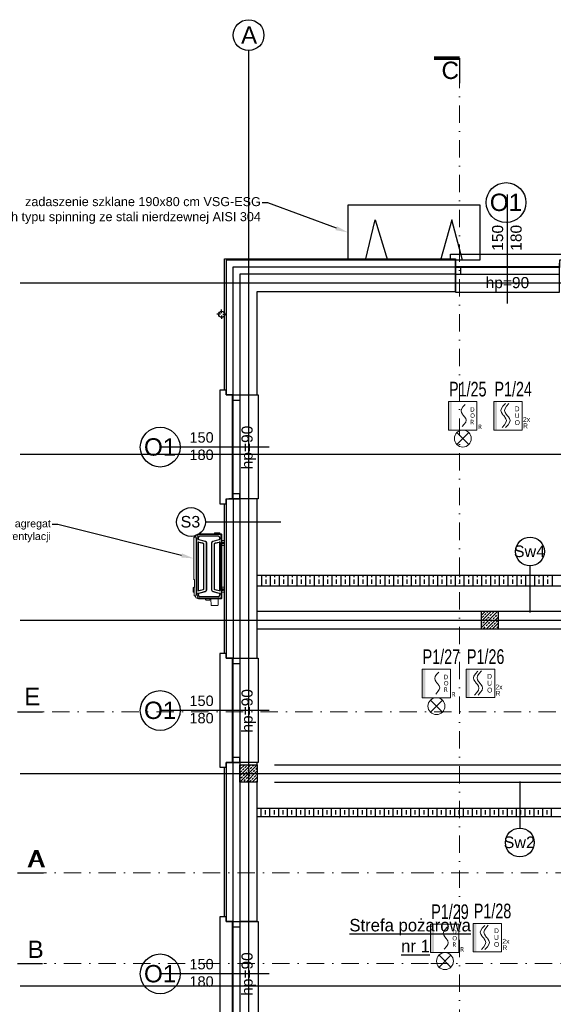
# Model space of a CAD drawing. Header units: millimetres. Extents: x -7023 to 53801, y 9849 to 33561.
# Tile 99 of 256: x 10553 to 11323, y 18589 to 20008. Entities that reach past the tile are written whole.
import ezdxf

# ---------------------------------------------------------------- set-up
doc = ezdxf.new("R2010")
doc.units = ezdxf.units.MM
doc.linetypes.add('DASHDOT', pattern=[1, 0.5, -0.25, 0, -0.25])
doc.layers.get('0').update_dxf_attribs({"lineweight": 9})
doc.layers.add('.IE_podklad', color=252, linetype='Continuous')
doc.layers.add('PA_Instalacja pożarowa', color=1, linetype='Continuous', lineweight=5)
doc.layers.add('PA_Instalacja pożarowa_opis', color=7, linetype='Continuous', lineweight=5)
doc.styles.add('AAT', font='calibri.ttf')
doc.styles.add('Arial', font='arial.ttf', dxfattribs={"height": 125})
doc.styles.add('MtX_Arial_2', font='txt')
doc.styles.add('Opisowy', font='arial.ttf')
doc.styles.add('q-arch-ARIAL01', font='arial.ttf', dxfattribs={"width": 0.7})
doc.styles.get("Standard").update_dxf_attribs({"font": 'arial.ttf'})
doc.linetypes.add('ZIGZAG', pattern='A,0.00254,-5.08,[131,ltypeshp.shx,S=5.08,R=0,X=-5.08,Y=0],-10.16,[131,ltypeshp.shx,S=5.08,R=180,X=5.08,Y=0],-5.08', length=20.32254)

# ---------------------------------------------------------------- blocks, each defined once
blk = doc.blocks.new('*U72')
at = {"color": 1}
blk.add_wipeout([(-20.5, -20.5), (20.5, -20.5), (20.5, 20.5), (-20.5, 20.5)], dxfattribs=at)
at = {"lineweight": 5}
h = blk.add_hatch(color=1, dxfattribs=at)
h.paths.add_polyline_path([(-15.7, 0), (-15.7, 20.5), (-20.5, 20.5), (-20.5, 0)])
h.paths.add_polyline_path([(-15.7, -20.5), (-15.7, 0), (-20.5, 0), (-20.5, -20.5)])
at = {"color": 1, "linetype": 'Continuous', "lineweight": 5}
for p, q in [((-7.3, 13.8), (-3.8, 17.7)), ((-2.1, 13.9), (1.4, 17.8)), ((-10.1, 7.7), (-9.4, 10.5)), ((-9.4, 4.8), (-10.1, 7.7)), ((-9.4, 10.5), (-7.3, 13.8)), ((-7.8, 2.4), (-9.4, 4.8)), ((-7.3, 1.6), (-7.8, 2.4)), ((-6.2, 0.3), (-7.3, 1.6)), ((-6.2, 0.3), (-5.1, -0.9)), ((-4.9, 7.8), (-4.2, 10.6)), ((-4.2, 4.9), (-4.9, 7.8)), ((-4.2, 10.6), (-2.1, 13.9)), ((-2.6, 2.5), (-4.2, 4.9)), ((-2.1, 1.7), (-2.6, 2.5)), ((-1, 0.4), (-2.1, 1.7)), ((-1, 0.4), (0.2, -0.8)), ((-5.1, -13.1), (-8.6, -17.1)), ((-5.1, -0.9), (-4.5, -1.8)), ((-3, -9.9), (-5.1, -13.1)), ((-4.5, -1.8), (-3, -4.2)), ((0.2, -13), (-3.4, -17)), ((-3, -4.2), (-2.2, -7)), ((-2.2, -7), (-3, -9.9)), ((0.2, -0.8), (0.7, -1.7)), ((2.3, -9.8), (0.2, -13)), ((0.7, -1.7), (2.3, -4.1)), ((2.3, -4.1), (3, -6.9)), ((3, -6.9), (2.3, -9.8))]:
    blk.add_line(p, q, dxfattribs=at)
at = {"color": 1, "lineweight": 5}
blk.add_lwpolyline([(-20.5, 20.5), (20.5, 20.5), (20.5, -20.5), (-20.5, -20.5)], close=True, dxfattribs=at)
for s, p in [('D', (9.6, 6.5)), ('U', (9.6, -3.3)), ('O', (9.6, -13.3)), ('2x', (21.6, -8.8)), ('R', (21.7, -18))]:
    blk.add_text(s, height=7, dxfattribs=at).set_placement(p)
at = {"color": 1, "flags": 7}
blk.add_attdef('DUO-6046', (13.2, -19.1), '', height=0.7, dxfattribs=at)
blk = doc.blocks.new('WZ-31')
for points in [[(7.1, -7.1), (-7.1, 7.1)], [(7.1, 7.1), (-7.1, -7.1)]]:
    blk.add_lwpolyline(points)
blk.add_circle((0, 0), 10.1)
blk = doc.blocks.new('*U74')
blk.add_wipeout([(-20.5, -20.5), (20.5, -20.5), (20.5, 20.5), (-20.5, 20.5)])
at = {"lineweight": 5}
h = blk.add_hatch(color=256, dxfattribs=at)
h.paths.add_polyline_path([(-15.7, 0), (-15.7, 20.5), (-20.5, 20.5), (-20.5, 0)])
h.paths.add_polyline_path([(-15.7, -20.5), (-15.7, 0), (-20.5, 0), (-20.5, -20.5)])
for p, q in [((0.4, 12.8), (3.6, 16.4)), ((-2.2, 7.2), (-1.5, 9.8)), ((-1.5, 4.6), (-2.2, 7.2)), ((-1.5, 9.8), (0.4, 12.8)), ((-0.1, 2.4), (-1.5, 4.6)), ((0.4, 1.6), (-0.1, 2.4)), ((1.4, 0.5), (0.4, 1.6)), ((1.4, 0.5), (2.4, -0.7)), ((2.4, -11.8), (-0.8, -15.4)), ((2.4, -0.7), (2.9, -1.4)), ((4.4, -8.9), (2.4, -11.8)), ((2.9, -1.4), (4.4, -3.6)), ((4.4, -3.6), (5, -6.3)), ((5, -6.3), (4.4, -8.9))]:
    blk.add_line(p, q, dxfattribs=at)
blk.add_lwpolyline([(-20.5, 20.5), (20.5, 20.5), (20.5, -20.5), (-20.5, -20.5)], close=True, dxfattribs=at)
at = {"lineweight": 5, "style": 'AAT'}
for s, p in [('O', (11, -2.9)), ('D', (11, 6.1)), ('R', (11, -12.1)), ('R', (22.3, -18.9))]:
    blk.add_text(s, height=6.41, dxfattribs=at).set_placement(p)

msp = doc.modelspace()

# ---------------------------------------------------------------- linework, layer by layer
at = {"layer": '.IE_podklad', "ltscale": 25}
for p, q in [((10883.6, 19964), (10883.6, 17871.9)), ((10554.1, 19628.7), (13853.1, 19628.7)), ((10554.1, 19381.7), (13853.1, 19381.7)), ((10554.1, 19142.7), (13536.7, 19142.7)), ((10554.1, 18921.7), (13853.1, 18921.7)), ((10554.1, 18615.7), (13853.1, 18615.7))]:
    msp.add_line(p, q, dxfattribs=at)
at = {"layer": '.IE_podklad', "linetype": 'ByBlock', "lineweight": -2}
for p, q in [((10911.3, 19743.8), (10903.3, 19743.8)), ((10608.4, 19280.2), (10600.4, 19280.2))]:
    msp.add_line(p, q, dxfattribs=at)
at = {"layer": '.IE_podklad', "linetype": 'ByBlock'}
for p, q in [((11027.1, 19661.2), (11027.1, 19741.2)), ((11027.1, 19741.2), (11217.1, 19741.2)), ((11217.1, 19741.2), (11217.1, 19661.2)), ((11052.1, 19661.2), (11066.2, 19719.6)), ((11066.2, 19719.6), (11083.8, 19661.2)), ((11176.6, 19719.6), (11160.3, 19661.2)), ((11192.1, 19661.2), (11176.6, 19719.6)), ((11217.1, 19661.2), (11027.1, 19661.2))]:
    msp.add_line(p, q, dxfattribs=at)
at = {"layer": '.IE_podklad'}
for p, q in [((10849.1, 19661.2), (10849.1, 19663.2)), ((10849.1, 19663.2), (11181.9, 19663.2)), ((10849.1, 19474.2), (10849.1, 19661.2)), ((11181.9, 19661.2), (10851.1, 19661.2)), ((10851.1, 19661.2), (10851.1, 19467.2)), ((11181.9, 19663.2), (11181.9, 19661.2)), ((11181.9, 19639.5), (11181.9, 19661.2)), ((11181.9, 19641.2), (10871.1, 19641.2)), ((10871.1, 19641.2), (10871.1, 19467.2)), ((11181.9, 19616.2), (11181.9, 19641.2)), ((10896.1, 19467.2), (10896.1, 19616.2)), ((10896.1, 19616.2), (11181.9, 19616.2)), ((10871.1, 19467.2), (10896.1, 19467.2)), ((10849.1, 19094.7), (10849.1, 19310.2)), ((10851.1, 19317.2), (10851.1, 19087.7)), ((10896.1, 19317.2), (10871.1, 19317.2)), ((10871.1, 19317.2), (10871.1, 19087.7)), ((10896.1, 19130.2), (10896.1, 19317.2)), ((10930.3, 19283.9), (10821.3, 19283.9)), ((11289.1, 19221.2), (11289.1, 19153.7)), ((10896.1, 19207.2), (11495.1, 19207.2)), ((10902.7, 19191.7), (10902.7, 19207.2)), ((10909, 19204.4), (10909, 19207.2)), ((10909, 19194.9), (10909, 19201.2)), ((10915.4, 19191.7), (10915.4, 19207.2)), ((10921.7, 19204.4), (10921.7, 19207.2)), ((10921.7, 19194.9), (10921.7, 19201.2)), ((10928.1, 19191.7), (10928.1, 19207.2)), ((10934.4, 19204.4), (10934.4, 19207.2)), ((10934.4, 19194.9), (10934.4, 19201.2)), ((10940.8, 19191.7), (10940.8, 19207.2)), ((10947.1, 19204.4), (10947.1, 19207.2)), ((10947.1, 19194.9), (10947.1, 19201.2)), ((10953.5, 19191.7), (10953.5, 19207.2)), ((10959.8, 19204.4), (10959.8, 19207.2)), ((10959.8, 19194.9), (10959.8, 19201.2)), ((10966.2, 19191.7), (10966.2, 19207.2)), ((10972.5, 19204.4), (10972.5, 19207.2)), ((10972.5, 19194.9), (10972.5, 19201.2)), ((10978.9, 19191.7), (10978.9, 19207.2)), ((10985.2, 19204.4), (10985.2, 19207.2)), ((10985.2, 19194.9), (10985.2, 19201.2)), ((10991.6, 19191.7), (10991.6, 19207.2)), ((10997.9, 19204.4), (10997.9, 19207.2)), ((10997.9, 19194.9), (10997.9, 19201.2)), ((11004.3, 19191.7), (11004.3, 19207.2)), ((11010.6, 19204.4), (11010.6, 19207.2)), ((11010.6, 19194.9), (11010.6, 19201.2)), ((11017, 19191.7), (11017, 19207.2)), ((11023.3, 19204.4), (11023.3, 19207.2)), ((11023.3, 19194.9), (11023.3, 19201.2)), ((11029.7, 19191.7), (11029.7, 19207.2)), ((11036, 19204.4), (11036, 19207.2)), ((11036, 19194.9), (11036, 19201.2)), ((11042.4, 19191.7), (11042.4, 19207.2)), ((11048.7, 19204.4), (11048.7, 19207.2)), ((11048.7, 19194.9), (11048.7, 19201.2)), ((11055.1, 19191.7), (11055.1, 19207.2)), ((11061.4, 19204.4), (11061.4, 19207.2)), ((11061.4, 19194.9), (11061.4, 19201.2)), ((11067.8, 19191.7), (11067.8, 19207.2)), ((11074.1, 19204.4), (11074.1, 19207.2)), ((11074.1, 19194.9), (11074.1, 19201.2)), ((11080.5, 19191.7), (11080.5, 19207.2)), ((11086.8, 19204.4), (11086.8, 19207.2)), ((11086.8, 19194.9), (11086.8, 19201.2)), ((11093.2, 19191.7), (11093.2, 19207.2)), ((11099.5, 19204.4), (11099.5, 19207.2)), ((11099.5, 19194.9), (11099.5, 19201.2)), ((11105.9, 19191.7), (11105.9, 19207.2)), ((11112.2, 19204.4), (11112.2, 19207.2)), ((11112.2, 19194.9), (11112.2, 19201.2)), ((11118.6, 19191.7), (11118.6, 19207.2)), ((11124.9, 19204.4), (11124.9, 19207.2)), ((11124.9, 19194.9), (11124.9, 19201.2)), ((11131.3, 19191.7), (11131.3, 19207.2)), ((11137.6, 19204.4), (11137.6, 19207.2)), ((11137.6, 19194.9), (11137.6, 19201.2)), ((11144, 19191.7), (11144, 19207.2)), ((11150.3, 19204.4), (11150.3, 19207.2)), ((11150.3, 19194.9), (11150.3, 19201.2)), ((11156.7, 19191.7), (11156.7, 19207.2)), ((11163, 19204.4), (11163, 19207.2)), ((11163, 19194.9), (11163, 19201.2)), ((11169.4, 19191.7), (11169.4, 19207.2)), ((11175.7, 19204.4), (11175.7, 19207.2)), ((11175.7, 19194.9), (11175.7, 19201.2)), ((11182.1, 19191.7), (11182.1, 19207.2)), ((11188.4, 19204.4), (11188.4, 19207.2)), ((11188.4, 19194.9), (11188.4, 19201.2)), ((11194.8, 19191.7), (11194.8, 19207.2)), ((11201.1, 19204.4), (11201.1, 19207.2)), ((11201.1, 19194.9), (11201.1, 19201.2)), ((11207.5, 19191.7), (11207.5, 19207.2)), ((11213.8, 19204.4), (11213.8, 19207.2)), ((11213.8, 19194.9), (11213.8, 19201.2)), ((11220.2, 19191.7), (11220.2, 19207.2)), ((11226.5, 19204.4), (11226.5, 19207.2)), ((11226.5, 19194.9), (11226.5, 19201.2)), ((11232.9, 19191.7), (11232.9, 19207.2)), ((11239.2, 19204.4), (11239.2, 19207.2)), ((11239.2, 19194.9), (11239.2, 19201.2)), ((11245.6, 19191.7), (11245.6, 19207.2)), ((11251.9, 19204.4), (11251.9, 19207.2)), ((11251.9, 19194.9), (11251.9, 19201.2)), ((11258.3, 19191.7), (11258.3, 19207.2)), ((11264.6, 19204.4), (11264.6, 19207.2)), ((11264.6, 19194.9), (11264.6, 19201.2)), ((11271, 19191.7), (11271, 19207.2)), ((11277.3, 19204.4), (11277.3, 19207.2)), ((11277.3, 19194.9), (11277.3, 19201.2)), ((11283.7, 19191.7), (11283.7, 19207.2)), ((11290, 19204.4), (11290, 19207.2)), ((11290, 19194.9), (11290, 19201.2)), ((11296.4, 19191.7), (11296.4, 19207.2)), ((11302.7, 19204.4), (11302.7, 19207.2)), ((11302.7, 19194.9), (11302.7, 19201.2)), ((11309.1, 19191.7), (11309.1, 19207.2)), ((11315.4, 19204.4), (11315.4, 19207.2)), ((11315.4, 19194.9), (11315.4, 19201.2)), ((11321.8, 19191.7), (11321.8, 19207.2)), ((11495.1, 19191.7), (10896.1, 19191.7)), ((10909, 19191.7), (10909, 19191.7)), ((10921.7, 19191.7), (10921.7, 19191.7)), ((10934.4, 19191.7), (10934.4, 19191.7)), ((10947.1, 19191.7), (10947.1, 19191.7)), ((10959.8, 19191.7), (10959.8, 19191.7)), ((10972.5, 19191.7), (10972.5, 19191.7)), ((10985.2, 19191.7), (10985.2, 19191.7)), ((10997.9, 19191.7), (10997.9, 19191.7)), ((11010.6, 19191.7), (11010.6, 19191.7)), ((11023.3, 19191.7), (11023.3, 19191.7)), ((11036, 19191.7), (11036, 19191.7)), ((11048.7, 19191.7), (11048.7, 19191.7)), ((11061.4, 19191.7), (11061.4, 19191.7)), ((11074.1, 19191.7), (11074.1, 19191.7)), ((11086.8, 19191.7), (11086.8, 19191.7)), ((11099.5, 19191.7), (11099.5, 19191.7)), ((11112.2, 19191.7), (11112.2, 19191.7)), ((11124.9, 19191.7), (11124.9, 19191.7)), ((11137.6, 19191.7), (11137.6, 19191.7)), ((11150.3, 19191.7), (11150.3, 19191.7)), ((11163, 19191.7), (11163, 19191.7)), ((11175.7, 19191.7), (11175.7, 19191.7)), ((11188.4, 19191.7), (11188.4, 19191.7)), ((11201.1, 19191.7), (11201.1, 19191.7)), ((11213.8, 19191.7), (11213.8, 19191.7)), ((11226.5, 19191.7), (11226.5, 19191.7)), ((11239.2, 19191.7), (11239.2, 19191.7)), ((11251.9, 19191.7), (11251.9, 19191.7)), ((11264.6, 19191.7), (11264.6, 19191.7)), ((11277.3, 19191.7), (11277.3, 19191.7)), ((11290, 19191.7), (11290, 19191.7)), ((11302.7, 19191.7), (11302.7, 19191.7)), ((11315.4, 19191.7), (11315.4, 19191.7)), ((11219.1, 19149.5), (11224.7, 19155.2)), ((11219.1, 19140.5), (11233.7, 19155.2)), ((11219.1, 19131.5), (11242.7, 19155.2)), ((11244.1, 19155.2), (11219.1, 19155.2)), ((11219.1, 19155.2), (11219.1, 19130.2)), ((11219.4, 19154.4), (11220.3, 19155.2)), ((11227.3, 19153.2), (11229.2, 19155.2)), ((11235.2, 19152.1), (11237.4, 19154.4)), ((11244.1, 19130.2), (11244.1, 19155.2)), ((11219.1, 19145), (11219.4, 19145.4)), ((11220.6, 19146.5), (11222.8, 19148.8)), ((11221.7, 19138.7), (11223.9, 19140.9)), ((11223.9, 19149.9), (11226.2, 19152.1)), ((11225.1, 19142), (11227.3, 19144.3)), ((11226.7, 19130.2), (11244.1, 19147.5)), ((11228.4, 19145.4), (11230.7, 19147.6)), ((11229.6, 19137.5), (11231.8, 19139.8)), ((11231.8, 19148.8), (11234, 19151)), ((11232.9, 19140.9), (11235.2, 19143.1)), ((11236.3, 19144.3), (11238.5, 19146.5)), ((11239.7, 19147.6), (11241.9, 19149.9)), ((11240.8, 19139.8), (11243, 19142)), ((11243, 19151), (11244.1, 19152)), ((10896.1, 19087.7), (10896.1, 19130.2)), ((11219.1, 19136), (11220.6, 19137.5)), ((11219.1, 19130.2), (11244.1, 19130.2)), ((11222.8, 19130.8), (11225.1, 19133)), ((11226.2, 19134.2), (11228.4, 19136.4)), ((11231.2, 19130.2), (11232.9, 19131.9)), ((11234, 19133), (11236.3, 19135.3)), ((11235.7, 19130.2), (11244.1, 19138.6)), ((11237.4, 19136.4), (11239.7, 19138.7)), ((11240.2, 19130.2), (11240.8, 19130.8)), ((11241.9, 19131.9), (11244.1, 19134.1)), ((10851.1, 19087.7), (10861.2, 19087.7)), ((10871.1, 19087.7), (10896.1, 19087.7)), ((10849.1, 18715.2), (10849.1, 18930.7)), ((10871.1, 18937.7), (10851.1, 18937.7)), ((10851.1, 18937.7), (10851.1, 18708.2)), ((10896.1, 18937.7), (10871.1, 18937.7)), ((10871.1, 18937.7), (10871.1, 18708.2)), ((10871.1, 18927.2), (10878, 18934.2)), ((10871.1, 18918.2), (10887, 18934.2)), ((10871.1, 18909.2), (10896, 18934.2)), ((10871.1, 18934.2), (10896.1, 18934.2)), ((10871.1, 18909.2), (10871.1, 18934.2)), ((10871.1, 18931.7), (10872.6, 18933.2)), ((10874.8, 18926.5), (10877.1, 18928.7)), ((10878.2, 18929.9), (10880.4, 18932.1)), ((10881.6, 18933.2), (10882.5, 18934.2)), ((10882.7, 18925.4), (10884.9, 18927.6)), ((10886.1, 18928.7), (10888.3, 18931)), ((10889.4, 18932.1), (10891.5, 18934.2)), ((10893.9, 18927.6), (10896.1, 18929.8)), ((10896.1, 18934.2), (10896.1, 18937.7)), ((10896.1, 18934.2), (10896.1, 18909.2)), ((10871.1, 18913.7), (10871.5, 18914.1)), ((10871.5, 18923.1), (10873.7, 18925.4)), ((10872.6, 18915.3), (10874.8, 18917.5)), ((10876, 18918.6), (10878.2, 18920.9)), ((10877.1, 18910.8), (10879.3, 18913)), ((10879.3, 18922), (10881.6, 18924.2)), ((10880, 18909.2), (10896.1, 18925.3)), ((10880.4, 18914.1), (10882.7, 18916.4)), ((10883.8, 18917.5), (10886.1, 18919.8)), ((10887.2, 18920.9), (10889.4, 18923.1)), ((10888.3, 18913), (10890.5, 18915.3)), ((10888.9, 18909.2), (10896, 18916.2)), ((10890.5, 18924.2), (10892.8, 18926.5)), ((10891.7, 18916.4), (10893.9, 18918.6)), ((10895, 18919.8), (10896, 18920.7)), ((10896.1, 18909.2), (10871.1, 18909.2)), ((10875.5, 18909.2), (10876, 18909.7)), ((10884.9, 18909.7), (10887.2, 18911.9)), ((10893.4, 18909.2), (10895, 18910.8)), ((10896.1, 18708.2), (10896.1, 18909.2)), ((11275.4, 18842.5), (11275.4, 18909.9)), ((11397.1, 18871.2), (10896.1, 18871.2)), ((10901.7, 18859.2), (10901.7, 18871.2)), ((10914.4, 18859.2), (10914.4, 18871.2)), ((10927.1, 18859.2), (10927.1, 18871.2)), ((10939.8, 18859.2), (10939.8, 18871.2)), ((10952.5, 18859.2), (10952.5, 18871.2)), ((10965.2, 18859.2), (10965.2, 18871.2)), ((10977.9, 18859.2), (10977.9, 18871.2)), ((10990.6, 18859.2), (10990.6, 18871.2)), ((11003.3, 18859.2), (11003.3, 18871.2)), ((11016, 18859.2), (11016, 18871.2)), ((11028.7, 18859.2), (11028.7, 18871.2)), ((11041.4, 18859.2), (11041.4, 18871.2)), ((11054.1, 18859.2), (11054.1, 18871.2)), ((11066.8, 18859.2), (11066.8, 18871.2)), ((11079.5, 18859.2), (11079.5, 18871.2)), ((11092.2, 18859.2), (11092.2, 18871.2)), ((11104.9, 18859.2), (11104.9, 18871.2)), ((11117.6, 18859.2), (11117.6, 18871.2)), ((11130.3, 18859.2), (11130.3, 18871.2)), ((11143, 18859.2), (11143, 18871.2)), ((11155.7, 18859.2), (11155.7, 18871.2)), ((11168.4, 18859.2), (11168.4, 18871.2)), ((11181.1, 18859.2), (11181.1, 18871.2)), ((11193.8, 18859.2), (11193.8, 18871.2)), ((11206.5, 18859.2), (11206.5, 18871.2)), ((11219.2, 18859.2), (11219.2, 18871.2)), ((11231.9, 18859.2), (11231.9, 18871.2)), ((11244.6, 18859.2), (11244.6, 18871.2)), ((11257.3, 18859.2), (11257.3, 18871.2)), ((11270, 18859.2), (11270, 18871.2)), ((11282.7, 18859.2), (11282.7, 18871.2)), ((11295.4, 18859.2), (11295.4, 18871.2)), ((11308.1, 18859.2), (11308.1, 18871.2)), ((11320.8, 18859.2), (11320.8, 18871.2)), ((11478.1, 18859.2), (10896.1, 18859.2)), ((10908.1, 18862.4), (10908.1, 18868.7)), ((10908.1, 18859.2), (10908.1, 18859.2)), ((10920.8, 18862.4), (10920.8, 18868.7)), ((10933.5, 18862.4), (10933.5, 18868.7)), ((10946.2, 18862.4), (10946.2, 18868.7)), ((10958.9, 18862.4), (10958.9, 18868.7)), ((10971.6, 18862.4), (10971.6, 18868.7)), ((10984.3, 18862.4), (10984.3, 18868.7)), ((10997, 18862.4), (10997, 18868.7)), ((11009.7, 18862.4), (11009.7, 18868.7)), ((11022.4, 18862.4), (11022.4, 18868.7)), ((11035.1, 18862.4), (11035.1, 18868.7)), ((11047.8, 18862.4), (11047.8, 18868.7)), ((11060.5, 18862.4), (11060.5, 18868.7)), ((11073.2, 18862.4), (11073.2, 18868.7)), ((11085.9, 18862.4), (11085.9, 18868.7)), ((11098.6, 18862.4), (11098.6, 18868.7)), ((11111.3, 18862.4), (11111.3, 18868.7)), ((11124, 18862.4), (11124, 18868.7)), ((11136.7, 18862.4), (11136.7, 18868.7)), ((11149.4, 18862.4), (11149.4, 18868.7)), ((11162.1, 18862.4), (11162.1, 18868.7)), ((11174.8, 18862.4), (11174.8, 18868.7)), ((11187.5, 18862.4), (11187.5, 18868.7)), ((11200.2, 18862.4), (11200.2, 18868.7)), ((11212.9, 18862.4), (11212.9, 18868.7)), ((11225.6, 18862.4), (11225.6, 18868.7)), ((11238.3, 18862.4), (11238.3, 18868.7)), ((11251, 18862.4), (11251, 18868.7)), ((11263.7, 18862.4), (11263.7, 18868.7)), ((11276.4, 18862.4), (11276.4, 18868.7)), ((11289.1, 18862.4), (11289.1, 18868.7)), ((11301.8, 18862.4), (11301.8, 18868.7)), ((11314.5, 18862.4), (11314.5, 18868.7)), ((10896.1, 18708.2), (10871.1, 18708.2))]:
    msp.add_line(p, q, dxfattribs=at)
at = {"layer": '.IE_podklad', "linetype": 'ZIGZAG'}
for p, q in [((11181.9, 19651.2), (10861.1, 19651.2)), ((10861.1, 19651.2), (10861.1, 19467.2)), ((10861.2, 19317.2), (10861.2, 19087.7)), ((10861.1, 18937.7), (10861.1, 18708.2))]:
    msp.add_line(p, q, dxfattribs=at)
at = {"layer": '.IE_podklad', "linetype": 'Continuous'}
for p, q in [((10843, 19583.4), (10838, 19583.4)), ((10844.7, 19585.1), (10844.7, 19590.2)), ((10844.7, 19581.8), (10844.7, 19576.7)), ((10846.4, 19583.4), (10851.4, 19583.4))]:
    msp.add_line(p, q, dxfattribs=at)
at = {"layer": '.IE_podklad', "linetype": 'Continuous', "lineweight": 0}
for p, q in [((10834.3, 19267.1), (10834.3, 19268.4)), ((10804.4, 19201.3), (10804.4, 19261.8)), ((10805.4, 19261.9), (10804.5, 19261.9)), ((10805.4, 19262.3), (10805.4, 19261.9)), ((10808, 19260), (10808, 19260.2)), ((10808, 19258.5), (10808, 19260)), ((10808, 19180), (10808, 19258.5)), ((10809.7, 19266.3), (10811.3, 19267)), ((10810.7, 19185.9), (10810.7, 19254.2)), ((10810.9, 19265.6), (10811.5, 19265.9)), ((10811.3, 19254.2), (10811.3, 19185.9)), ((10811.8, 19267.1), (10843.2, 19267.1)), ((10821.1, 19255.9), (10811.8, 19258.4)), ((10811.9, 19259), (10821.3, 19256.5)), ((10817.9, 19253.2), (10811.9, 19254.7)), ((10812.1, 19255.2), (10818, 19253.8)), ((10815.7, 19264.1), (10813, 19264.1)), ((10813, 19263.5), (10815.7, 19263.5)), ((10840.1, 19264.1), (10815.7, 19264.1)), ((10815.7, 19263.5), (10826.5, 19263.5)), ((10822.6, 19254), (10822.6, 19220)), ((10823.2, 19254), (10823.2, 19220)), ((10826.5, 19263.5), (10837.4, 19263.5)), ((10829.9, 19254), (10829.9, 19220.1)), ((10830.5, 19254), (10830.5, 19186.2)), ((10831.8, 19256.5), (10841.2, 19259)), ((10841.3, 19258.4), (10832, 19255.9)), ((10835.1, 19253.8), (10841, 19255.2)), ((10841.2, 19254.7), (10835.2, 19253.2)), ((10837.4, 19263.5), (10840.1, 19263.5)), ((10841.3, 19262.2), (10841.9, 19260.2)), ((10842.5, 19260.4), (10841.8, 19262.9)), ((10841.8, 19185.9), (10841.8, 19254.2)), ((10842.4, 19254.2), (10842.4, 19185.9)), ((10844, 19266.8), (10844.8, 19266)), ((10845.1, 19265.2), (10845.1, 19174.5)), ((10848.1, 19257.4), (10845.1, 19257.4)), ((10845.8, 19254.3), (10845.9, 19253.1)), ((10847, 19253.1), (10847, 19254.3)), ((10849.1, 19251.1), (10849.1, 19256.4)), ((10818.6, 19187.9), (10818.6, 19252.2)), ((10819.2, 19252.2), (10819.2, 19187.9)), ((10833.9, 19187.9), (10833.9, 19252.2)), ((10834.5, 19252.2), (10834.5, 19187.9)), ((10845.1, 19250.1), (10848.1, 19250.1)), ((10822.6, 19220), (10822.6, 19186.2)), ((10823.2, 19220), (10823.2, 19186.2)), ((10829.9, 19220.1), (10829.9, 19186.2)), ((10804.5, 19201.2), (10805.4, 19201.1)), ((10805.4, 19201.1), (10805.3, 19177.8)), ((10803.6, 19183.8), (10803.6, 19189.1)), ((10805.4, 19190.1), (10804.6, 19190.1)), ((10804.6, 19182.8), (10805.4, 19182.8)), ((10811.8, 19181.7), (10821.1, 19184.2)), ((10811.9, 19185.5), (10817.9, 19187)), ((10821.3, 19183.6), (10811.9, 19181.1)), ((10818, 19186.4), (10812.1, 19184.9)), ((10841.2, 19181.1), (10831.8, 19183.6)), ((10832, 19184.2), (10841.3, 19181.7)), ((10841, 19184.9), (10835.1, 19186.4)), ((10835.2, 19187), (10841.2, 19185.5)), ((10848.1, 19190.1), (10845.1, 19190.1)), ((10845.1, 19182.8), (10848.1, 19182.8)), ((10845.8, 19187), (10845.9, 19185.8)), ((10847, 19185.8), (10847, 19187)), ((10849.1, 19183.8), (10849.1, 19189.1)), ((10807.2, 19176.7), (10808, 19180)), ((10807.7, 19174.9), (10807.7, 19174.9)), ((10811.4, 19173.1), (10809.7, 19173.9)), ((10810.6, 19179.7), (10811, 19178.4)), ((10810.9, 19174.5), (10811.5, 19174.3)), ((10811.6, 19178.6), (10811.2, 19179.9)), ((10843.3, 19173.1), (10811.4, 19173.1)), ((10813, 19176.7), (10826.5, 19176.7)), ((10837.4, 19176), (10813, 19175.9)), ((10821.2, 19173.1), (10821.9, 19171.8)), ((10822.9, 19171.6), (10822.2, 19171.6)), ((10826.9, 19171.6), (10822.9, 19171.6)), ((10826.5, 19176.7), (10837.4, 19176.7)), ((10827.6, 19171.6), (10826.9, 19171.6)), ((10827.9, 19171.8), (10828.7, 19173.1)), ((10829.1, 19173.1), (10829.6, 19163.9)), ((10837.4, 19176.7), (10840.1, 19176.7)), ((10840.1, 19176), (10837.4, 19176)), ((10841.4, 19178.3), (10841.1, 19177.4)), ((10841.4, 19178.3), (10841.9, 19179.9)), ((10844.9, 19174.2), (10844.1, 19173.4)), ((10838.5, 19163.9), (10829.6, 19163.9)), ((10839.1, 19163.9), (10838.5, 19163.9))]:
    msp.add_line(p, q, dxfattribs=at)
at = {"layer": '.IE_podklad', "lineweight": 0}
for p, q in [((10834.3, 19268.4), (10841.9, 19268.4)), ((10841.9, 19268.4), (10841.9, 19267.1)), ((10811.4, 19262.9), (10810.6, 19260.4)), ((10812, 19262.7), (10811.2, 19260.2)), ((10843.1, 19265.9), (10811.5, 19265.9)), ((10811, 19178.4), (10811.3, 19177.2)), ((10843.1, 19174.3), (10811.5, 19174.3)), ((10811.6, 19178.6), (10812, 19177.4)), ((10839.5, 19164.3), (10839.5, 19173.1))]:
    msp.add_line(p, q, dxfattribs=at)
at = {"layer": '.IE_podklad', "ltscale": 0.5}
for p, q in [((11617.1, 19155.2), (10896.1, 19155.2)), ((10896.1, 19130.2), (11617.1, 19130.2)), ((10921.1, 18934.2), (12039.6, 18934.2)), ((10921.1, 18909.2), (12039.6, 18909.2))]:
    msp.add_line(p, q, dxfattribs=at)
at = {"layer": '.IE_podklad', "linetype": 'DASHDOT', "lineweight": 13, "ltscale": 50}
msp.add_line((10550.2, 19010.3), (13108.5, 19010.3), dxfattribs=at)
at = {"layer": '.IE_podklad', "lineweight": 30, "ltscale": 25}
for p, q in [((10550.2, 19010.3), (10586.1, 19010.3)), ((10552, 18778.7), (10588, 18778.7))]:
    msp.add_line(p, q, dxfattribs=at)
at = {"layer": '.IE_podklad', "ltscale": 25, "const_width": 5}
msp.add_lwpolyline([(11151, 19952.4), (11188, 19952.4)], dxfattribs=at)
at = {"layer": '.IE_podklad', "lineweight": 30, "ltscale": 25}
for points in [[(11188, 19952.4), (11188, 19916.5)], [(10550.2, 18778.7), (10586.1, 18778.7)], [(10550.2, 18647.8), (10586.1, 18647.8)]]:
    msp.add_lwpolyline(points, dxfattribs=at)
at = {"layer": '.IE_podklad'}
for points in [[(11257.2, 19598.8), (11257.2, 19756.1)], [(11181.9, 19661.2), (11181.9, 19615), (11331.9, 19615), (11331.9, 19657)], [(10851.1, 19467.2), (10897.3, 19467.2), (10897.3, 19317.2), (10855.2, 19317.2)], [(10913.5, 19391.9), (10756.1, 19391.9)], [(10851.1, 19087.7), (10897.3, 19087.7), (10897.3, 18937.7), (10855.2, 18937.7)], [(10913.5, 19012.4), (10756.1, 19012.4)], [(10851.1, 18708.2), (10897.3, 18708.2), (10897.3, 18558.2), (10855.2, 18558.2)], [(10913.5, 18632.9), (10756.1, 18632.9)]]:
    msp.add_lwpolyline(points, dxfattribs=at)
at = {"layer": '.IE_podklad', "linetype": 'ByBlock', "lineweight": -2}
for points in [[(11010.2, 19707.4), (10911.3, 19743.8)], [(10786.9, 19235.9), (10608.4, 19280.2)]]:
    msp.add_lwpolyline(points, dxfattribs=at)
at = {"layer": '.IE_podklad'}
for points in [[(11181.9, 19661.2), (11174.9, 19661.2), (11174.9, 19670), (11338.9, 19670), (11338.9, 19661.2), (11331.9, 19661.2), (11331.9, 19651), (11181.9, 19651)], [(11181.9, 19641.2), (11331.9, 19641.2), (11331.9, 19651.8), (11181.9, 19651.8)], [(11181.9, 19641.2), (11189.7, 19641.2), (11189.7, 19651.8), (11181.9, 19651.8)], [(10851.1, 19467.2), (10851.1, 19474.2), (10842.2, 19474.2), (10842.2, 19310.2), (10851.1, 19310.2), (10851.1, 19317.2), (10861.2, 19317.2), (10861.2, 19467.2)], [(10871.1, 19467.2), (10871.1, 19317.2), (10860.4, 19317.2), (10860.4, 19467.2)], [(10871.1, 19467.2), (10871.1, 19459.3), (10860.4, 19459.3), (10860.4, 19467.2)], [(10871.1, 19317.2), (10871.1, 19324.4), (10860.4, 19324.4), (10860.4, 19317.2)], [(10851.1, 19087.7), (10851.1, 19094.7), (10842.2, 19094.7), (10842.2, 18930.7), (10851.1, 18930.7), (10851.1, 18937.7), (10861.2, 18937.7), (10861.2, 19087.7)], [(10871.1, 19087.7), (10871.1, 18937.7), (10860.4, 18937.7), (10860.4, 19087.7)], [(10871.1, 19087.7), (10871.1, 19079.8), (10860.4, 19079.8), (10860.4, 19087.7)], [(10871.1, 18937.7), (10871.1, 18944.9), (10860.4, 18944.9), (10860.4, 18937.7)], [(10851.1, 18708.2), (10851.1, 18715.2), (10842.2, 18715.2), (10842.2, 18551.2), (10851.1, 18551.2), (10851.1, 18558.2), (10861.2, 18558.2), (10861.2, 18708.2)], [(10871.1, 18708.2), (10871.1, 18558.2), (10860.4, 18558.2), (10860.4, 18708.2)], [(10871.1, 18708.2), (10871.1, 18700.3), (10860.4, 18700.3), (10860.4, 18708.2)]]:
    msp.add_lwpolyline(points, close=True, dxfattribs=at)
at = {"layer": '.IE_podklad', "linetype": 'DASHDOT', "lineweight": 13, "ltscale": 50}
for points in [[(11143, 18778.7), (11143, 18778.7), (10588.1, 18778.7)], [(13605.8, 18778.7), (11143, 18778.7)], [(11143, 18647.8), (11143, 18647.8), (10588.1, 18647.8)], [(12373.8, 18647.8), (11143, 18647.8)]]:
    msp.add_lwpolyline(points, dxfattribs=at)
at = {"layer": '.IE_podklad', "linetype": 'Continuous'}
for centre, radius in [((10883.6, 19985.6), 22.2), ((10844.7, 19583.4), 4.5)]:
    msp.add_circle(centre, radius, dxfattribs=at)
at = {"layer": '.IE_podklad'}
for centre, radius in [((11255, 19744.4), 28.7), ((10756.1, 19391.9), 28.7), ((10800.6, 19284), 20.8), ((11289.6, 19241.5), 20.8), ((10756.1, 19012.4), 28.7), ((11274.9, 18822.2), 20.8), ((10756.1, 18632.9), 28.7)]:
    msp.add_circle(centre, radius, dxfattribs=at)
at = {"layer": '.IE_podklad', "linetype": 'Continuous', "lineweight": 0}
for centre, radius, start, end in [((10804.5, 19261.7), 0.204, 95, 152.5659), ((10812.2, 19260), 0.98, 163.4705, 255), ((10811.8, 19266), 1.08, 90, 114.6228), ((10811.8, 19254.2), 0.48, 75.9833, 180), ((10817.7, 19252.2), 0.98, 0, 75.9834), ((10820.6, 19254), 2.6, 360, 75), ((10832.5, 19254), 2.6, 105, 180), ((10835.4, 19252.2), 0.98, 104.0166, 180), ((10840.9, 19260), 0.98, 285, 16.5295), ((10841.3, 19254.2), 0.48, 0, 104.0167), ((10846.4, 19254.3), 0.6, 359.6384, 180.3616), ((10846.4, 19253.1), 0.592, 180.3616, 359.6384), ((10848.1, 19256.4), 1, 0, 90), ((10848.1, 19251.1), 1, 270, 0), ((10804.5, 19201.3), 0.169, 191.7049, 269.2242), ((10811.8, 19185.9), 0.48, 180, 284.0167), ((10817.7, 19187.9), 0.98, 284.0166, 0), ((10820.6, 19186.2), 2.6, 285, 360), ((10832.5, 19186.2), 2.6, 180, 255), ((10835.4, 19187.9), 0.98, 180, 255.9834), ((10841.3, 19185.9), 0.48, 255.9833, 0), ((10846.4, 19187), 0.6, 359.6384, 180.3616), ((10846.4, 19185.8), 0.592, 180.3616, 359.6384), ((10848.1, 19189.1), 1, 0, 90), ((10848.1, 19183.8), 1, 270, 0), ((10812.2, 19180.2), 0.98, 105, 196.5295), ((10822.2, 19172), 0.38, 210, 270), ((10827.6, 19172), 0.38, 270, 330), ((10840.9, 19180.2), 0.98, 343.4705, 75), ((10839.1, 19164.4), 0.5, 270, 345.5225)]:
    msp.add_arc(centre, radius, start, end, dxfattribs=at)
at = {"layer": '.IE_podklad', "linetype": 'Continuous', "lineweight": 0, "extrusion": (0, 0, -1)}
for centre, radius, start, end in [((-10812.2, 19260), 1.58, 285, 16.5294), ((-10811.8, 19254.2), 1.08, 0, 104.0166), ((-10817.7, 19252.2), 1.58, 104.0166, 180), ((-10820.6, 19254), 2, 105, 180), ((-10832.5, 19254), 2, 0, 75), ((-10835.4, 19252.2), 1.58, 0, 75.9834), ((-10841.3, 19254.2), 1.08, 75.9834, 180), ((-10840.9, 19260), 1.58, 163.4706, 255), ((-10843.2, 19266), 1.08, 90, 135), ((-10844, 19265.2), 1.08, 135, 180), ((-10804.6, 19189.1), 1, 0, 90), ((-10804.6, 19183.8), 1, 270, 0), ((-10811.8, 19185.9), 1.08, 255.9834, 0), ((-10817.7, 19187.9), 1.58, 180, 255.9834), ((-10820.6, 19186.2), 2, 180, 255), ((-10832.5, 19186.2), 2, 285, 0), ((-10835.4, 19187.9), 1.58, 284.0166, 0), ((-10841.3, 19185.9), 1.08, 180, 284.0166), ((-10812.2, 19180.2), 1.58, 343.4706, 75), ((-10840.9, 19180.2), 1.58, 105, 196.5294), ((-10843.3, 19174.2), 1.08, 225, 270), ((-10844.1, 19175), 1.08, 206.2569, 225)]:
    msp.add_arc(centre, radius, start, end, dxfattribs=at)
at = {"layer": '.IE_podklad', "linetype": 'Continuous', "lineweight": 0}
for centre, major_axis, ratio, start_param, end_param in [((10807.1, 19263.6), (0.0738, 0.0946), 0.998984, 4.340516, 5.108379), ((10813, 19262.5), (0, -1.64), 0.995519, 3.141593, 4.441128), ((10813, 19262.4), (0, -1.05), 0.995519, 3.141593, 4.417344), ((10840.1, 19262.4), (0, -1.76), 0.995519, 1.850018, 3.141593), ((10840.1, 19261.7), (0, -1.76), 0.701022, 1.850018, 3.141593), ((10807.1, 19176.6), (0.0971, 0.0705), 0.993265, 5.919446, 6.693002), ((10807.8, 19174.9), (0.125, 0.034), 0.000424, 3.097492, 3.186821), ((10813, 19177.7), (0, -1.76), 0.995519, 4.991611, 6.283185), ((10813, 19177.7), (0, -1.05), 0.995519, 5.007433, 6.283185), ((10840.1, 19177.7), (0, -1.05), 0.995519, 6.283185, 7.558937), ((10840.1, 19177.6), (0, -1.64), 0.995519, -0.000001, 1.299534), ((10841.8, 19178.5), (0.66, 2.17), 0.156049, 4.132135, 5.372092)]:
    msp.add_ellipse(centre, major_axis=major_axis, ratio=ratio, start_param=start_param, end_param=end_param, dxfattribs=at)
for points, knots in [([(10805.5, 19262.4), (10805.5, 19262.4), (10805.5, 19262.4), (10805.4, 19262.4), (10805.4, 19262.4), (10805.4, 19262.3), (10805.4, 19262.3), (10805.4, 19262.3)], [0, 0, 0, 0, 0.43774, 0.43774, 0.874832, 0.874832, 1, 1, 1, 1]), ([(10807.9, 19260.6), (10807.8, 19261.1), (10807.7, 19261.7), (10807.4, 19262.6), (10807.3, 19263.1), (10807.2, 19263.5)], [0, 0, 0, 0, 0.562723, 0.562723, 1, 1, 1, 1]), ([(10807.8, 19265.4), (10807.8, 19265.4), (10807.8, 19265.4), (10807.8, 19265.4), (10807.8, 19265.4), (10807.8, 19265.4), (10807.8, 19265.4), (10807.7, 19265.3), (10807.7, 19265.3), (10807.7, 19265.3)], [0, 0, 0, 0, 0.021455, 0.021455, 0.228091, 0.228091, 0.613949, 0.613949, 1, 1, 1, 1]), ([(10809, 19260), (10809.6, 19262.5), (10809.7, 19263), (10810, 19263.9), (10810.2, 19264.5), (10810.3, 19265)], [0, 0, 0, 0, 0.489998, 0.489998, 1, 1, 1, 1]), ([(10805.4, 19177.7), (10805.4, 19177.7), (10805.4, 19177.7), (10805.4, 19177.8), (10805.4, 19177.8), (10805.4, 19177.8), (10805.4, 19177.8), (10805.3, 19177.8)], [0, 0, 0, 0, 0.436961, 0.436961, 0.873268, 0.873268, 1, 1, 1, 1]), ([(10807.7, 19174.9), (10807.7, 19174.9), (10807.7, 19174.9), (10807.7, 19174.8), (10807.7, 19174.8), (10807.7, 19174.8), (10807.8, 19174.8), (10807.8, 19174.8), (10807.8, 19174.8), (10807.8, 19174.8)], [0, 0, 0, 0, 0.386059, 0.386059, 0.771926, 0.771926, 0.978513, 0.978513, 1, 1, 1, 1]), ([(10809, 19180.1), (10809.6, 19177.7), (10809.7, 19177.2), (10810, 19176.2), (10810.2, 19175.7), (10810.3, 19175.2)], [0, 0, 0, 0, 0.489998, 0.489998, 1, 1, 1, 1])]:
    msp.add_open_spline(points, degree=3, knots=knots, dxfattribs=at)
for points, degree in [([(10807.2, 19263.5), (10805.5, 19262.4)], 1), ([(10807.7, 19265.3), (10807.2, 19263.5)], 1), ([(10807.8, 19265.4), (10808.4, 19265.7), (10809.1, 19266), (10809.7, 19266.3)], 3), ([(10807.9, 19260.6), (10807.9, 19260.4), (10808, 19260.3), (10808, 19260.2)], 3), ([(10809, 19220), (10809, 19233.4), (10809, 19246.7), (10809, 19260)], 3), ([(10810.3, 19265), (10810.4, 19265.2), (10810.7, 19265.5), (10810.9, 19265.6)], 3), ([(10843.8, 19265.2), (10843.6, 19265.4), (10843.4, 19265.6), (10843.1, 19265.9)], 3), ([(10843.9, 19220.1), (10843.8, 19265.2)], 1), ([(10809, 19220), (10809, 19206.7), (10809, 19193.4), (10809, 19180.1)], 3), ([(10843.9, 19220.1), (10843.9, 19206.2), (10843.9, 19192.3), (10843.9, 19178.4)], 3), ([(10805.4, 19177.7), (10806.3, 19177.2), (10807.1, 19176.7)], 2), ([(10807.2, 19176.6), (10807.4, 19175.8), (10807.7, 19174.9)], 2), ([(10809.7, 19173.9), (10809, 19174.2), (10808.4, 19174.5), (10807.8, 19174.8)], 3), ([(10810.3, 19175.2), (10810.4, 19174.9), (10810.7, 19174.6), (10810.9, 19174.5)], 3), ([(10843.8, 19175), (10843.6, 19174.8), (10843.4, 19174.5), (10843.2, 19174.3)], 3), ([(10843.9, 19178.4), (10843.9, 19177.1), (10843.9, 19176.1), (10843.9, 19175)], 3)]:
    msp.add_open_spline(points, degree=degree, dxfattribs=at)
at = {"layer": '.IE_podklad'}
for points in [[(11011.2, 19710.2), (11027.1, 19701.2), (11009.1, 19704.6)], [(10787.6, 19238.8), (10804.4, 19231.5), (10786.2, 19233)]]:
    msp.add_solid(points, dxfattribs=at)

# ---------------------------------------------------------------- block references
at = {"layer": 'PA_Instalacja pożarowa', "rotation": 360}
for p in [(11257.8, 19437.1), (11218.1, 19051.6), (11228, 18685.1)]:
    msp.add_blockref('*U72', p, dxfattribs=at)
at = {"layer": 'PA_Instalacja pożarowa', "xscale": 1.21, "yscale": 1.21, "zscale": 1.21, "rotation": 360}
for p in [(11192.7, 19404.3), (11154.6, 19018.7), (11166.9, 18651.3)]:
    msp.add_blockref('WZ-31', p, dxfattribs=at)

# ---------------------------------------------------------------- texts
at = {"layer": '.IE_podklad', "linetype": 'Continuous', "style": 'Opisowy'}
for s, height, p in [('O1', 25, (11231.6, 19732.2)), ('O1', 25, (10732.7, 19379.7)), ('S3', 16.64, (10785.5, 19276.1)), ('Sw4', 16.64, (11266.2, 19233.5)), ('O1', 25, (10732.7, 19000.2)), ('Sw2', 16.64, (11251.5, 18814.2)), ('O1', 25, (10732.7, 18620.7))]:
    msp.add_text(s, height=height, dxfattribs=at).set_placement(p)
for s, height, rotation, p in [('150', 16, 90, (11250.8, 19674.9)), ('180', 16, 90, (11277.5, 19674.9)), ('hp=90', 16, 360, (11225.6, 19621)), ('150', 15, 360, (10798.3, 19398.4)), ('hp=90', 16, 90, (10889.4, 19360)), ('180', 15, 360, (10798.3, 19373.4)), ('hp=90', 16, 90, (10889.4, 18980.5)), ('150', 15, 360, (10798.3, 19018.9)), ('180', 15, 360, (10798.3, 18993.9)), ('hp=90', 16, 90, (10889.4, 18601.3)), ('150', 15, 360, (10798.3, 18639.4)), ('180', 15, 360, (10798.3, 18614.4))]:
    msp.add_text(s, height=height, rotation=rotation, dxfattribs=at).set_placement(p)
at = {"layer": '.IE_podklad', "linetype": 'Continuous', "ltscale": 25, "style": 'Arial'}
for s, p in [('E', (10559.9, 19020.1)), ('A', (10566.7, 18786.6))]:
    msp.add_text(s, height=25, dxfattribs=at).set_placement(p)
at = {"layer": '.IE_podklad', "insert": (10872.7, 19998.1), "char_height": 25, "width": 492.116, "attachment_point": 1}
msp.add_mtext('{\\fArial|b0|i0|c238|p34;A}', dxfattribs=at)
at = {"layer": '.IE_podklad', "ltscale": 25, "char_height": 25, "attachment_point": 1, "style": 'Arial'}
for s, heights, insert in [('C', [-25.9], (11161.9, 19947.4)), ('A', [-25], (10564.8, 18811.6)), ('B', [-25], (10564.8, 18680.8))]:
    msp.add_mtext_dynamic_manual_height_columns(s, width=190.33, gutter_width=1, heights=heights, dxfattribs=dict(at, insert=insert))
at = {"layer": '.IE_podklad', "attachment_point": 3}
for s, insert, char_height in [('\\pxqr;zadaszenie szklane 190x80 cm VSG-ESG\\Pna zawiesiach typu spinning ze stali nierdzewnej AISI 304', (10901.3, 19752.2), 13), ('\\pxqr;agregat\\Pwg. PT wentylacji', (10598.4, 19287.4), 11)]:
    msp.add_mtext(s, dxfattribs=dict(at, insert=insert, char_height=char_height))

# ---------------------------------------------------------------- next in the draw order: block references
at = {"layer": 'PA_Instalacja pożarowa', "rotation": 360}
for p in [(11192.4, 19437), (11154.3, 19051.4), (11166.6, 18684)]:
    msp.add_blockref('*U74', p, dxfattribs=at)

# ---------------------------------------------------------------- next in the draw order: texts
at = {"layer": 'PA_Instalacja pożarowa_opis', "style": 'q-arch-ARIAL01', "width": 0.7}
for s, p in [('P1/24', (11238.3, 19465, 0)), ('P1/26', (11198.6, 19079.5, 0)), ('P1/28', (11208.5, 18713, 0))]:
    msp.add_text(s, height=21.14, dxfattribs=at).set_placement(p)

# ---------------------------------------------------------------- next in the draw order: linework, layer by layer
at = {"layer": '.IE_podklad', "linetype": 'DASHDOT', "lineweight": 13, "ltscale": 50}
msp.add_lwpolyline([(11188, 19934.4), (11188, 18049)], dxfattribs=at)

# ---------------------------------------------------------------- next in the draw order: texts
at = {"layer": '.IE_podklad', "linetype": 'Continuous', "style": 'MtX_Arial_2'}
for s, p in [('%%UStrefa pożarowa', (11029, 18694.1)), ('%%Unr 1', (11103.6, 18664))]:
    msp.add_text(s, height=18, rotation=360, dxfattribs=at).set_placement(p)
at = {"layer": 'PA_Instalacja pożarowa_opis', "style": 'q-arch-ARIAL01', "width": 0.7}
for s, p in [('P1/25', (11172.8, 19464.9, 0)), ('P1/27', (11134.7, 19079.3, 0)), ('P1/29', (11147.1, 18711.9, 0))]:
    msp.add_text(s, height=21.14, dxfattribs=at).set_placement(p)

doc.saveas('drawing.dxf')
